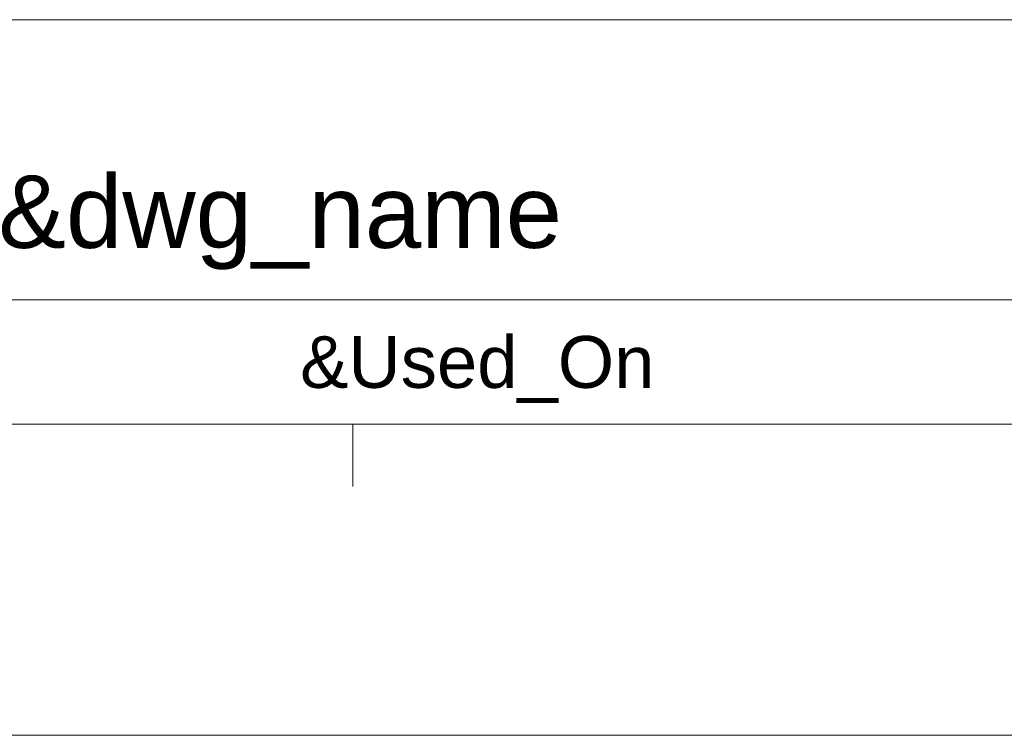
# Model space of a CAD drawing. Extents: x 1967 to 2561, y -57 to 363.
# Tile 10 of 16: x 2388 to 2436, y -57 to -22. Entities that reach past the tile are written whole.
import ezdxf
from ezdxf.enums import TextEntityAlignment as Align

# ---------------------------------------------------------------- set-up
doc = ezdxf.new("R2010")
doc.units = 0
doc.header["$LTSCALE"] = 15.367
doc.header["$MEASUREMENT"] = 0
doc.layers.get('0').update_dxf_attribs({"linetype": 'CONTINUOUS', "lineweight": 5})
doc.styles.add('TEXTSTYLE_1', font='arial.ttf')

msp = doc.modelspace()

# ---------------------------------------------------------------- linework, layer by layer
at = {"linetype": 'Continuous', "lineweight": 5}
for p, q in [((2355.511, -22.287), (2545.511, -22.287)), ((2355.511, -35.787), (2535.511, -35.787)), ((1981.511, -41.787), (2545.511, -41.787)), ((2404.511, -41.787), (2404.511, -44.787)), ((1966.511, -56.787), (2560.511, -56.787))]:
    msp.add_line(p, q, dxfattribs=at)

# ---------------------------------------------------------------- texts
at = {"linetype": 'Continuous', "lineweight": 5, "style": 'TEXTSTYLE_1'}
for s, height, p in [('&dwg_name', 3.5, (2401.011, -33.287)), ('&Used_On', 2.5, (2410.511, -40.037))]:
    msp.add_text(s, height=height, dxfattribs=at).set_placement(p, align=Align.CENTER)

doc.saveas('drawing.dxf')
